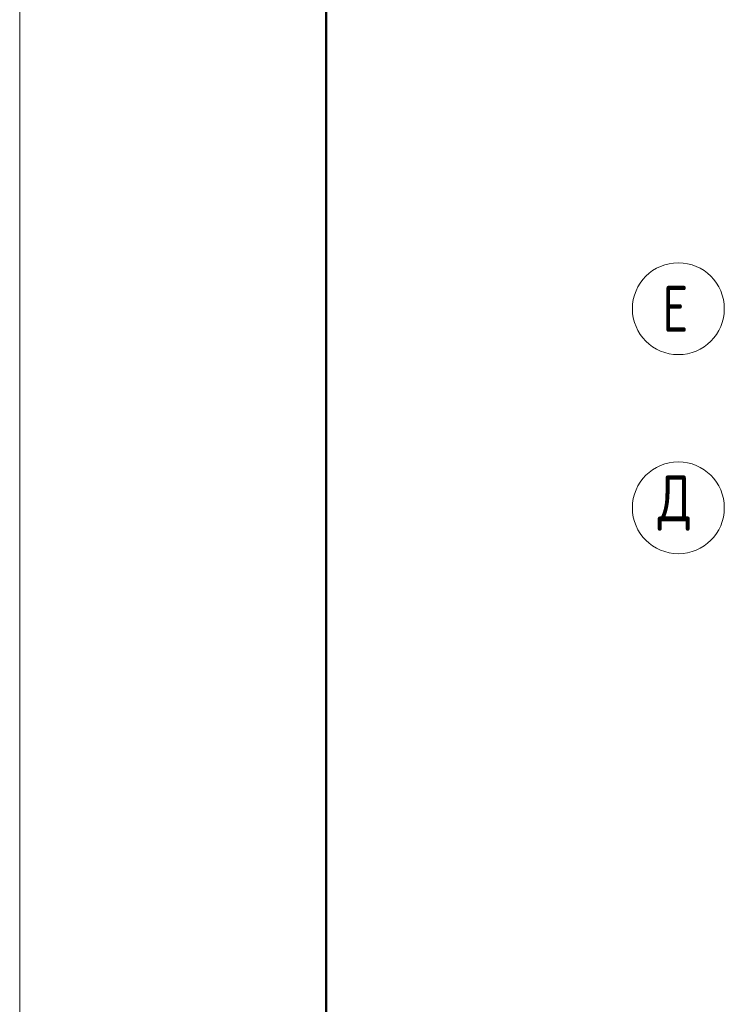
# Model space of a CAD drawing. Header units: millimetres. Extents: x 0 to 43617, y 0 to 59400.
# Tile 4 of 26: x 0 to 4600, y 21288 to 27718. Entities that reach past the tile are written whole.
import ezdxf

# ---------------------------------------------------------------- set-up
doc = ezdxf.new("R2010")
doc.units = ezdxf.units.MM
doc.linetypes.add('______5', pattern=[1100, 800, -100, 100, -100])
doc.layers.add('Standard', color=7, linetype='Continuous', lineweight=25)
doc.layers.add('Оси', color=40, linetype='______5', lineweight=18)
doc.styles.add('ISOCPEUR', font='txt')

msp = doc.modelspace()

# ---------------------------------------------------------------- linework, layer by layer
at = {"layer": 'Standard', "color": 7, "linetype": 'Continuous', "lineweight": 13, "transparency": 33554687}
msp.add_lwpolyline([(0, 0), (42000, 0), (42000, 59400), (0, 59400), (0, 0)], close=True, dxfattribs=at)
at = {"layer": 'Standard', "color": 7, "linetype": 'Continuous', "lineweight": 50, "transparency": 33554687}
msp.add_lwpolyline([(2000, 58900), (41500, 58900), (41500, 500), (2000, 499.9999999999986), (2000, 58900)], close=True, dxfattribs=at)
at = {"layer": 'Оси', "color": 7, "linetype": 'Continuous', "lineweight": 13, "transparency": 33554687}
for centre in [(4300, 25830.02319335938), (4300, 24530.02319335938), (4300, 24530.02319335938)]:
    msp.add_circle(centre, 299.9999932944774, dxfattribs=at)

# ---------------------------------------------------------------- texts
at = {"layer": 'Оси', "color": 7, "linetype": 'Continuous', "lineweight": 25, "transparency": 33554687, "char_height": 300, "attachment_point": 7, "style": 'ISOCPEUR'}
for s, insert, width in [('\\W0.78;Е', (4195.001220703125, 25680.01708984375), 326.406521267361), ('\\W0.82;Д', (4164.996337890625, 24380.01708984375), 392.6491477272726)]:
    msp.add_mtext(s, dxfattribs=dict(at, insert=insert, width=width))

doc.saveas('drawing.dxf')
